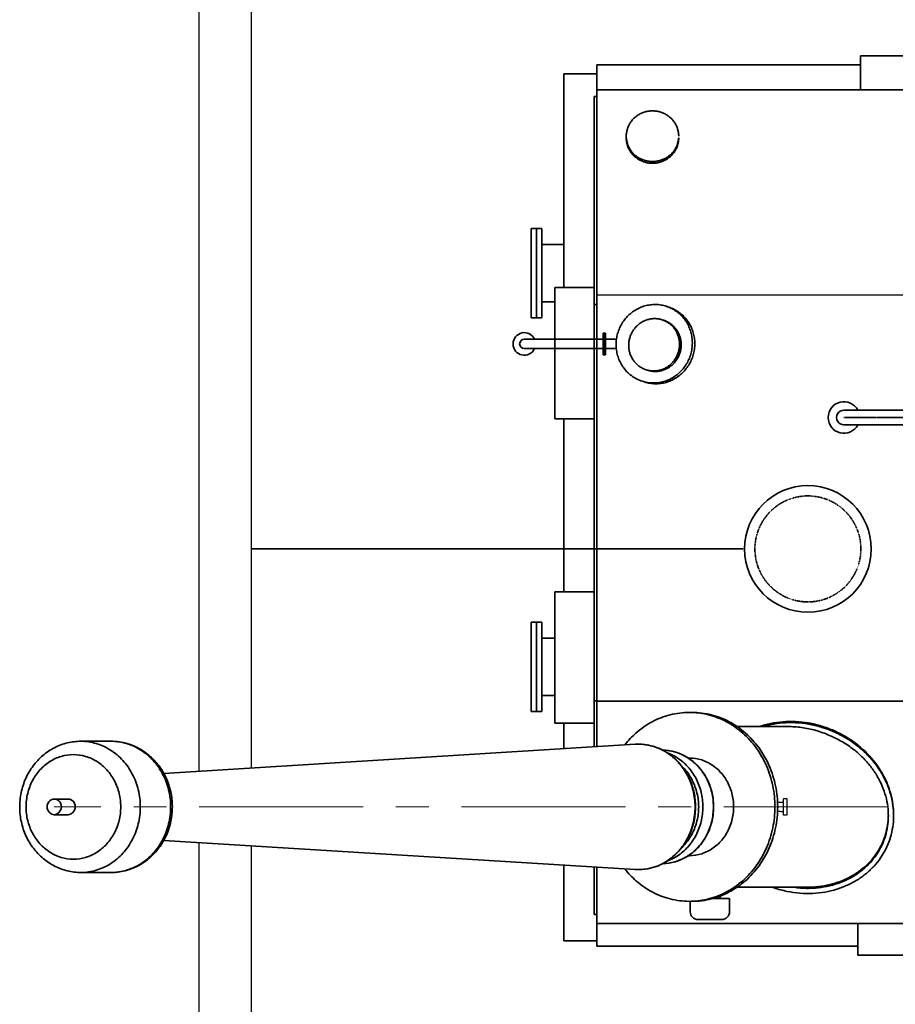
# Model space of a CAD drawing. Header units: inches. Extents: x -341304 to 31571016, y -692717 to 2132253.
# Tile 236 of 256: x 739504 to 742843, y -293219 to -289466. Entities that reach past the tile are written whole.
import ezdxf

# ---------------------------------------------------------------- set-up
doc = ezdxf.new("R2010")
doc.units = ezdxf.units.IN
doc.header["$MEASUREMENT"] = 0
for name, pattern in [('ACISOWELD', [3, 2, -1]), ('CENTER', [2, 1.25, -0.25, 0.25, -0.25]), ('CENTRE', [1.5, 0.75, -0.25, 0.25, -0.25]), ('HIDDEN', [0.375, 0.25, -0.125])]:
    doc.linetypes.add(name, pattern=pattern)

# ---------------------------------------------------------------- blocks, each defined once
blk = doc.blocks.new('tyyyy')
at = {"color": 230, "ltscale": 100}
for p, q in [((-1274902.3, 585385.3), (-1274902.3, 589432.2)), ((-1274702.3, 585397.7), (-1274702.3, 589232.2)), ((-1274902.3, 583363.7), (-1274902.3, 585113.1)), ((-1274702.3, 583563.7), (-1274702.3, 585100.8))]:
    blk.add_line(p, q, dxfattribs=at)
at = {"color": 230, "linetype": 'Continuous', "lineweight": 35}
for p, q in [((-1272381, 588112.2), (-1272381, 587982.4)), ((-1272381, 588112.2), (-1271881, 588112.2)), ((-1273386, 585478.8), (-1273386, 588077.2)), ((-1272381, 588077.2), (-1273386, 588077.2)), ((-1273511, 587228.2), (-1273511, 588043.2)), ((-1273386, 588043.2), (-1273511, 588043.2)), ((-1271193.7, 587982.4), (-1273386, 587982.4)), ((-1273396, 585478.2), (-1273396, 587957.2)), ((-1273386, 587957.2), (-1273396, 587957.2)), ((-1273273.5, 587798.8), (-1273273.5, 587805.3)), ((-1273636, 587453.2), (-1273616, 587453.2)), ((-1273636, 587113.2), (-1273636, 587453.2)), ((-1273616, 587113.2), (-1273616, 587453.2)), ((-1273596, 587453.2), (-1273616, 587453.2)), ((-1273616, 587113.2), (-1273616, 587453.2)), ((-1273596, 587113.2), (-1273596, 587453.2)), ((-1273511, 587392.7), (-1273596, 587392.7)), ((-1273546, 587228.2), (-1273546, 586728.2)), ((-1273546, 587228.2), (-1273396, 587228.2)), ((-1270575.8, 587197.9), (-1273386, 587200.9)), ((-1273546, 587173.7), (-1273596, 587173.7)), ((-1273386, 587164.2), (-1273396, 587164.2)), ((-1273111.5, 587154.1), (-1273120.8, 587157.1)), ((-1273636, 587113.2), (-1273616, 587113.2)), ((-1273596, 587113.2), (-1273616, 587113.2)), ((-1273130.4, 587103.6), (-1273136.5, 587105.6)), ((-1273191.8, 586913.2), (-1273197.9, 586915.2)), ((-1273203.6, 586868.6), (-1273212.9, 586871.6)), ((-1266070.3, 586761.2), (-1272443.7, 586761.2)), ((-1273546, 586728.2), (-1273396, 586728.2)), ((-1273511, 586068.2), (-1273511, 586728.2)), ((-1265985.7, 586705.2), (-1272443.7, 586705.2)), ((-1273546, 585568.2), (-1273546, 586068.2)), ((-1273546, 586068.2), (-1273396, 586068.2)), ((-1273636, 585953.2), (-1273616, 585953.2)), ((-1273636, 585613.2), (-1273636, 585953.2)), ((-1273616, 585613.2), (-1273616, 585953.2)), ((-1273596, 585953.2), (-1273616, 585953.2)), ((-1273616, 585613.2), (-1273616, 585953.2)), ((-1273596, 585613.2), (-1273596, 585953.2)), ((-1273546, 585892.7), (-1273596, 585892.7)), ((-1273546, 585673.7), (-1273596, 585673.7)), ((-1273386, 585653.4), (-1273396, 585653.4)), ((-1265376, 585652.2), (-1273386, 585652.2)), ((-1273636, 585613.2), (-1273616, 585613.2)), ((-1273596, 585613.2), (-1273616, 585613.2)), ((-1273546, 585568.2), (-1273396, 585568.2)), ((-1273511, 585471.1), (-1273511, 585568.2)), ((-1272854.4, 585555.2), (-1272655.9, 585555.2)), ((-1275237.2, 585499.2), (-1275352.9, 585499.2)), ((-1273239.7, 585487.8), (-1275036.8, 585377)), ((-1273227.6, 585488.2), (-1273239.7, 585487.8)), ((-1273033, 585435.5), (-1273038.7, 585435.5)), ((-1275401.4, 585279.2), (-1275454.3, 585279.2)), ((-1275401.4, 585219.2), (-1275454.3, 585219.2)), ((-1273239.7, 585010.7), (-1275036.8, 585121.4)), ((-1273033, 585063), (-1273038.7, 585063)), ((-1273511, 584738.2), (-1273511, 585027.4)), ((-1273396, 584838.7), (-1273396, 585020.3)), ((-1273386, 584718.7), (-1273386, 585019.7)), ((-1273239.7, 585010.7), (-1273227.6, 585010.3)), ((-1275237.2, 584999.2), (-1275352.9, 584999.2)), ((-1272402.6, 584987.8), (-1272402.6, 584992.3)), ((-1272850.6, 584943.2), (-1272580.8, 584943.2)), ((-1273386, 584838.7), (-1273396, 584838.7)), ((-1269455.2, 584804.2), (-1273386, 584804.2)), ((-1272391, 584683.7), (-1272391, 584804.2)), ((-1273386, 584738.2), (-1273511, 584738.2)), ((-1272391, 584718.7), (-1273386, 584718.7)), ((-1271871, 584683.7), (-1272391, 584683.7))]:
    blk.add_line(p, q, dxfattribs=at)
at = {"color": 230, "lineweight": 35}
for p, q in [((-1273662.2, 587031.3), (-1273361.4, 587031.3)), ((-1273361.4, 586972.1), (-1273361.4, 587055.2)), ((-1273353.2, 587055.2), (-1273361.4, 587055.2)), ((-1273357.3, 586972.1), (-1273357.3, 587055.2)), ((-1273353.2, 586972.1), (-1273353.2, 587055.2)), ((-1273353.2, 587031.3), (-1273310.9, 587031.3)), ((-1273662.2, 586996), (-1273361.4, 586996)), ((-1273353.2, 586996), (-1273311.4, 586996)), ((-1273353.2, 586972.1), (-1273361.4, 586972.1)), ((-1272945.1, 584899.5), (-1272879.8, 584899.5)), ((-1272915.6, 584899.5), (-1272915.6, 584909.1)), ((-1272879.8, 584849.8), (-1272879.8, 584899.5)), ((-1273029.8, 584849.8), (-1273029.8, 584889.3)), ((-1272999.8, 584819.8), (-1272909.8, 584819.8))]:
    blk.add_line(p, q, dxfattribs=at)
at = {"color": 230, "linetype": 'CENTER', "lineweight": 35}
blk.add_line((-1265618.8, 586733.2), (-1272443.7, 586733.2), dxfattribs=at)
at = {"color": 230, "linetype": 'CENTRE', "lineweight": 35, "ltscale": 2500}
blk.add_line((-1274702.3, 586232.4), (-1255686, 586232.4), dxfattribs=at)
at = {"color": 230, "linetype": 'ACISOWELD', "lineweight": 30}
for p, q in [((-1272696.4, 585266.7), (-1272674.6, 585266.8)), ((-1272696.4, 585232.3), (-1272674.6, 585232.2))]:
    blk.add_line(p, q, dxfattribs=at)
at = {"color": 230, "linetype": 'CENTER', "lineweight": 13, "ltscale": 500}
blk.add_line((-1272276.5, 585249.5), (-1275454.3, 585249.5), dxfattribs=at)
at = {"color": 230, "linetype": 'ACISOWELD', "lineweight": 30, "flags": 128}
blk.add_lwpolyline([(-1272674.6, 585281.2), (-1272661.4, 585281.2), (-1272661.4, 585217.8), (-1272674.6, 585217.8)], close=True, dxfattribs=at)
at = {"color": 230, "linetype": 'Continuous', "lineweight": 35}
blk.add_circle((-1272581, 586232.4), 241.5, dxfattribs=at)
at = {"color": 230, "linetype": 'HIDDEN', "lineweight": 35, "ltscale": 0.5}
blk.add_circle((-1272581, 586232.4), 202, dxfattribs=at)
at = {"color": 230, "lineweight": 35}
for centre, radius, start, end in [((-1273662.2, 587013.7), 43, 24.2709, 335.7291), ((-1273662.2, 587013.7), 17.7, 90, 270), ((-1272443.7, 586733.2), 60.1, 27.7739, 332.2261), ((-1272999.8, 584849.8), 30, 180, 270), ((-1272909.8, 584849.8), 30, 270, 0)]:
    blk.add_arc(centre, radius, start, end, dxfattribs=at)
at = {"color": 230, "linetype": 'Continuous', "lineweight": 35}
blk.add_arc((-1272443.7, 586733.2), 28, 88.7946, 271.2054, dxfattribs=at)
for points, start_tangent, end_tangent in [([(-1273173.5, 587901.9), (-1273187.7, 587900.9), (-1273201.7, 587898), (-1273215, 587893.2), (-1273227.6, 587886.6), (-1273239, 587878.3), (-1273249.1, 587868.5), (-1273257.6, 587857.5), (-1273264.5, 587845.4), (-1273269.4, 587832.5), (-1273272.5, 587819), (-1273273.5, 587805.3)], (-1, 0), (0, -1)), ([(-1273073.5, 587805.3), (-1273074.5, 587819), (-1273077.5, 587832.5), (-1273082.5, 587845.4), (-1273089.4, 587857.5), (-1273097.9, 587868.5), (-1273108, 587878.3), (-1273119.4, 587886.6), (-1273132, 587893.2), (-1273145.3, 587898), (-1273159.3, 587900.9), (-1273173.5, 587901.9)], (0, 1), (-1, 0)), ([(-1273273.5, 587805.3), (-1273273.3, 587798.8)], (0, -1), (0.069155, -0.997606)), ([(-1273273.5, 587798.8), (-1273272.5, 587785.1), (-1273269.4, 587771.6), (-1273264.5, 587758.7), (-1273257.6, 587746.6), (-1273249.1, 587735.6), (-1273239, 587725.8), (-1273227.6, 587717.6), (-1273215, 587711), (-1273201.7, 587706.1), (-1273187.7, 587703.2), (-1273173.5, 587702.2)], (0, -1), (1, 0)), ([(-1273273.3, 587798.8), (-1273272.5, 587791.5), (-1273269.4, 587778.1), (-1273264.5, 587765.2), (-1273257.6, 587753.1), (-1273249.1, 587742), (-1273239, 587732.3), (-1273227.6, 587724), (-1273215, 587717.4), (-1273201.7, 587712.6), (-1273187.7, 587709.7), (-1273173.5, 587708.7)], (0.069155, -0.997606), (1, 0)), ([(-1273173.5, 587702.2), (-1273159.3, 587703.2), (-1273145.3, 587706.1), (-1273132, 587711), (-1273119.4, 587717.6), (-1273108, 587725.8), (-1273097.9, 587735.6), (-1273089.4, 587746.6), (-1273082.5, 587758.7), (-1273077.5, 587771.6), (-1273074.5, 587785.1), (-1273073.5, 587798.8)], (1, 0), (0, 1)), ([(-1273173.5, 587708.7), (-1273159.3, 587709.7), (-1273145.3, 587712.6), (-1273132, 587717.4), (-1273119.4, 587724), (-1273108, 587732.3), (-1273097.9, 587742), (-1273089.4, 587753.1), (-1273082.5, 587765.2), (-1273077.5, 587778.1), (-1273074.5, 587791.5), (-1273073.7, 587798.8)], (1, 0), (0.069155, 0.997606)), ([(-1273304.7, 587058.8), (-1273296.8, 587078.7), (-1273286.2, 587097.3), (-1273273.1, 587114.1), (-1273257.9, 587129), (-1273240.9, 587141.5), (-1273222.3, 587151.4), (-1273202.6, 587158.5), (-1273182.2, 587162.7), (-1273161.5, 587163.9), (-1273140.9, 587162), (-1273120.8, 587157.1)], (0.306991, 0.951712), (0.951712, -0.306991)), ([(-1273120.8, 587157.1), (-1273111.7, 587153.8)], (0.951712, -0.306991), (0.928204, -0.372071)), ([(-1273111.7, 587153.8), (-1273101.6, 587149.3), (-1273083.8, 587138.8), (-1273067.7, 587125.7), (-1273053.5, 587110.4), (-1273041.7, 587093.1), (-1273032.5, 587074.2), (-1273025.9, 587054.1), (-1273022.3, 587033.2), (-1273021.6, 587011.9), (-1273023.8, 586990.6), (-1273028.9, 586969.9)], (0.928204, -0.372071), (-0.306991, -0.951712)), ([(-1273111.5, 587154.1), (-1273092.4, 587146.4), (-1273074.6, 587135.8), (-1273058.4, 587122.8), (-1273044.3, 587107.4), (-1273032.5, 587090.1), (-1273023.2, 587071.2), (-1273016.7, 587051.1), (-1273013, 587030.2), (-1273012.3, 587008.9), (-1273014.6, 586987.7), (-1273019.7, 586966.9)], (0.951712, -0.306991), (-0.306991, -0.951712)), ([(-1273259.2, 587040), (-1273253.8, 587053.3), (-1273246.8, 587065.7), (-1273238.1, 587076.9), (-1273228, 587086.8), (-1273216.6, 587095.1), (-1273204.2, 587101.7), (-1273191.1, 587106.5), (-1273177.5, 587109.3), (-1273163.7, 587110.1), (-1273149.9, 587108.8), (-1273136.5, 587105.6)], (0.306991, 0.951712), (0.951712, -0.306991)), ([(-1273136.5, 587105.6), (-1273130.5, 587103.4)], (0.951712, -0.306991), (0.928204, -0.372071)), ([(-1273130.5, 587103.4), (-1273123.8, 587100.4), (-1273111.9, 587093.3), (-1273101.1, 587084.6), (-1273091.7, 587074.4), (-1273083.8, 587062.9), (-1273077.6, 587050.3), (-1273073.3, 587036.9), (-1273070.9, 587023), (-1273070.4, 587008.7), (-1273071.9, 586994.6), (-1273075.3, 586980.7)], (0.928204, -0.372071), (-0.306991, -0.951712)), ([(-1273130.4, 587103.6), (-1273117.6, 587098.4), (-1273105.7, 587091.4), (-1273095, 587082.7), (-1273085.5, 587072.4), (-1273077.7, 587060.9), (-1273071.5, 587048.3), (-1273067.1, 587034.9), (-1273064.7, 587021), (-1273064.2, 587006.8), (-1273065.7, 586992.6), (-1273069.1, 586978.7)], (0.951712, -0.306991), (-0.306991, -0.951712)), ([(-1273212.9, 586871.6), (-1273232, 586879.4), (-1273249.9, 586889.9), (-1273266, 586903), (-1273280.1, 586918.3), (-1273291.9, 586935.6), (-1273301.2, 586954.5), (-1273307.7, 586974.6), (-1273311.4, 586995.5), (-1273312.1, 587016.8), (-1273309.9, 587038.1), (-1273304.7, 587058.8)], (-0.951712, 0.306991), (0.306991, 0.951712)), ([(-1273197.9, 586915.2), (-1273210.7, 586920.4), (-1273222.6, 586927.4), (-1273233.3, 586936.1), (-1273242.8, 586946.4), (-1273250.6, 586957.9), (-1273256.8, 586970.5), (-1273261.2, 586983.9), (-1273263.6, 586997.8), (-1273264.1, 587012), (-1273262.6, 587026.2), (-1273259.2, 587040)], (-0.951712, 0.306991), (0.306991, 0.951712)), ([(-1273028.9, 586969.9), (-1273036.9, 586950), (-1273047.5, 586931.5), (-1273060.5, 586914.6), (-1273075.7, 586899.8), (-1273092.8, 586887.3), (-1273111.3, 586877.3), (-1273131, 586870.2), (-1273151.4, 586866), (-1273172.2, 586864.9), (-1273192.8, 586866.7), (-1273203.6, 586868.9)], (-0.306991, -0.951712), (-0.970664, 0.240441)), ([(-1273019.7, 586966.9), (-1273027.7, 586947), (-1273038.3, 586928.5), (-1273051.3, 586911.6), (-1273066.5, 586896.8), (-1273083.5, 586884.3), (-1273102.1, 586874.4), (-1273121.8, 586867.2), (-1273142.2, 586863), (-1273162.9, 586861.9), (-1273183.5, 586863.7), (-1273203.6, 586868.6)], (-0.306991, -0.951712), (-0.951712, 0.306991)), ([(-1273069.1, 586978.7), (-1273074.4, 586965.5), (-1273081.5, 586953.1), (-1273090.2, 586941.9), (-1273100.3, 586932), (-1273111.7, 586923.7), (-1273124.1, 586917.1), (-1273137.2, 586912.3), (-1273150.8, 586909.5), (-1273164.6, 586908.7), (-1273178.4, 586910), (-1273191.8, 586913.2)], (-0.306991, -0.951712), (-0.951712, 0.306991)), ([(-1273075.3, 586980.7), (-1273080.6, 586967.5), (-1273087.7, 586955.1), (-1273096.4, 586943.9), (-1273106.5, 586934), (-1273117.9, 586925.7), (-1273130.2, 586919), (-1273143.3, 586914.3), (-1273157, 586911.5), (-1273170.8, 586910.7), (-1273184.5, 586912), (-1273191.7, 586913.4)], (-0.306991, -0.951712), (-0.970664, 0.240441)), ([(-1273191.7, 586913.4), (-1273197.9, 586915.2)], (-0.970664, 0.240441), (-0.951712, 0.306991)), ([(-1273203.6, 586868.9), (-1273212.9, 586871.6)], (-0.970664, 0.240441), (-0.951712, 0.306991)), ([(-1273033, 585609.2), (-1273105.6, 585600.2), (-1273174.6, 585573.6), (-1273236.4, 585530.7), (-1273278.5, 585486.3)], (-1, 0), (-0.621519, -0.783399)), ([(-1273033, 585609.2), (-1273022.6, 585609)], (1, 0), (0.999366, -0.03561)), ([(-1273022.6, 585609), (-1272960.4, 585600.2), (-1272891.4, 585573.6), (-1272829.6, 585530.7), (-1272777.9, 585473.7), (-1272739, 585405.4), (-1272714.9, 585329.3), (-1272706.7, 585249.2), (-1272714.9, 585169.1), (-1272739, 585093), (-1272777.9, 585024.8), (-1272829.6, 584967.8), (-1272891.4, 584924.9), (-1272960.4, 584898.3), (-1273022.6, 584889.4)], (0.999366, -0.03561), (-0.999366, -0.03561)), ([(-1273022.4, 585609.2), (-1272949.8, 585600.2), (-1272880.9, 585573.6), (-1272819, 585530.7), (-1272767.4, 585473.7), (-1272728.5, 585405.4), (-1272704.4, 585329.3), (-1272696.2, 585249.2), (-1272704.4, 585169.1), (-1272728.5, 585093), (-1272767.4, 585024.8), (-1272819, 584967.8), (-1272880.9, 584924.9), (-1272949.8, 584898.3), (-1273022.4, 584889.2)], (1, 0), (-1, 0)), ([(-1272763.4, 585556.2), (-1272756.2, 585558.5), (-1272711.6, 585569.2), (-1272664.6, 585574.3), (-1272615.8, 585573.5), (-1272566.4, 585566.7), (-1272517.4, 585553.6), (-1272470.1, 585534.5), (-1272425.6, 585509.9), (-1272384.9, 585480.3), (-1272349, 585446.7), (-1272318.5, 585409.8), (-1272293.8, 585370.5), (-1272275.1, 585329.9), (-1272262.4, 585288.5), (-1272255.6, 585247.2), (-1272254.3, 585219.6)], (0.949191, 0.314702), (0.000003, -1)), ([(-1272749.9, 585555.9), (-1272711.6, 585564.7), (-1272664.6, 585569.8), (-1272615.8, 585569.1), (-1272566.4, 585562.2), (-1272517.4, 585549.1), (-1272470.1, 585530), (-1272425.6, 585505.4), (-1272384.9, 585475.9), (-1272349, 585442.2), (-1272318.5, 585405.3), (-1272293.8, 585366.1), (-1272275.1, 585325.4), (-1272262.4, 585284), (-1272255.6, 585242.8), (-1272254.4, 585219.6)], (0.961035, 0.276428), (0.015223, -0.999884)), ([(-1272656, 585555.2), (-1272645.4, 585555.1), (-1272591.5, 585549.7), (-1272537.7, 585536.5), (-1272485.8, 585515.8)], (1, 0.00015), (0.899861, -0.436176)), ([(-1275352.9, 585499.2), (-1275404.3, 585493.1), (-1275453.4, 585474.8), (-1275497.8, 585445.1), (-1275535, 585405.4), (-1275563.1, 585357.5), (-1275580.4, 585304), (-1275586, 585247.7), (-1275579.8, 585191.7), (-1275562.1, 585138.8), (-1275533.9, 585091.6), (-1275496.9, 585052.6), (-1275452.9, 585023.4), (-1275404.1, 585005.3), (-1275352.9, 584999.2)], (-1, 0), (1, 0)), ([(-1275352.9, 585499.2), (-1275294.2, 585490.7), (-1275239.6, 585465.7), (-1275192.7, 585426), (-1275156.7, 585374.2), (-1275134, 585313.9), (-1275126.3, 585249.2), (-1275134, 585184.5), (-1275156.7, 585124.2), (-1275192.7, 585072.5), (-1275239.6, 585032.7), (-1275294.2, 585007.8), (-1275352.9, 584999.2)], (1, 0), (-1, 0)), ([(-1275237.2, 584999.2), (-1275185.8, 585005.4), (-1275136.7, 585023.6), (-1275092.3, 585053.4), (-1275055.1, 585093.1), (-1275027, 585141), (-1275009.7, 585194.5), (-1275004.1, 585250.7), (-1275010.3, 585306.8), (-1275028, 585359.7), (-1275056.2, 585406.8), (-1275093.2, 585445.9), (-1275137.2, 585475.1), (-1275186, 585493.1), (-1275237.2, 585499.2)], (1, 0), (-1, 0)), ([(-1275237.2, 585499.2), (-1275178.6, 585490.7), (-1275123.9, 585465.7), (-1275077, 585426), (-1275041, 585374.2), (-1275018.4, 585313.9), (-1275010.6, 585249.2), (-1275018.4, 585184.5), (-1275041, 585124.2), (-1275077, 585072.5), (-1275123.9, 585032.7), (-1275178.6, 585007.8), (-1275237.2, 584999.2)], (1, 0), (-1, 0)), ([(-1272485.8, 585515.8), (-1272478.9, 585512.5), (-1272436.5, 585489.1), (-1272397.9, 585461), (-1272363.8, 585429), (-1272334.8, 585394), (-1272311.5, 585357), (-1272293.8, 585318.6), (-1272281.9, 585279.7), (-1272275.5, 585241), (-1272274.3, 585215.1)], (0.911163, -0.412046), (0.000004, -1)), ([(-1273227.6, 585488.2), (-1273174.4, 585480.8)], (1, 0), (0.963068, -0.269259)), ([(-1273227.5, 585010.3), (-1273179.1, 585016.3), (-1273133.1, 585033.9), (-1273091.7, 585062.3), (-1273057.1, 585100.1), (-1273031.1, 585145.5), (-1273014.9, 585196.2), (-1273009.5, 585249.5), (-1273015, 585302.8), (-1273031.3, 585353.3), (-1273057.3, 585398.6), (-1273091.9, 585436.3), (-1273133.2, 585464.7), (-1273179.1, 585482.2), (-1273227.5, 585488.2)], (1, 0), (-1, 0)), ([(-1273174.4, 585480.8), (-1273171.6, 585480), (-1273119.4, 585456.2), (-1273074.5, 585418.2), (-1273040.1, 585368.7), (-1273018.5, 585311.1), (-1273011.1, 585249.2), (-1273018.5, 585187.4), (-1273040.1, 585129.8), (-1273074.5, 585080.3), (-1273119.4, 585042.3), (-1273171.6, 585018.4), (-1273174.4, 585017.7)], (0.963068, -0.269259), (-0.963059, -0.26929)), ([(-1273045.8, 585440.8), (-1273090.1, 585459.2), (-1273134.3, 585465.4)], (-0.866685, 0.498856), (-0.999877, 0.01571)), ([(-1273134.1, 585465.4), (-1273086.3, 585458.1), (-1273039.1, 585436.5)], (0.999861, -0.016698), (0.843383, -0.537312)), ([(-1273117.2, 585455), (-1273079.3, 585436.5), (-1273038.7, 585402.1), (-1273007.6, 585357.3), (-1272988, 585305.2), (-1272981.3, 585249.2), (-1272988, 585193.3), (-1273007.6, 585141.1), (-1273038.7, 585096.3), (-1273079.3, 585062), (-1273117.2, 585043.4)], (0.942248, -0.334916), (-0.942265, -0.334869)), ([(-1275381.3, 585448.4), (-1275428, 585441.6), (-1275471.5, 585421.7), (-1275508.9, 585390), (-1275537.6, 585348.8), (-1275555.6, 585300.8), (-1275561.8, 585249.2), (-1275555.6, 585197.7), (-1275537.6, 585149.7), (-1275508.9, 585108.4), (-1275471.5, 585076.8), (-1275428, 585056.9), (-1275381.3, 585050.1)], (-1, 0), (1, 0)), ([(-1275381.3, 585448.4), (-1275334.6, 585441.6), (-1275291.1, 585421.7), (-1275253.7, 585390), (-1275225, 585348.8), (-1275207, 585300.8), (-1275200.8, 585249.2), (-1275207, 585197.7), (-1275225, 585149.7), (-1275253.7, 585108.4), (-1275291.1, 585076.8), (-1275334.6, 585056.9), (-1275381.3, 585050.1)], (1, 0), (-1, 0)), ([(-1273034.4, 585433.7), (-1273045.8, 585440.8)], (-0.829925, 0.557875), (-0.866685, 0.498856)), ([(-1273039.1, 585436.5), (-1273034.7, 585433.6)], (0.843383, -0.537312), (0.828366, -0.560187)), ([(-1273034.7, 585433.6), (-1272998.5, 585402.1), (-1272967.3, 585357.3), (-1272947.8, 585305.2), (-1272941.1, 585249.2), (-1272947.8, 585193.3), (-1272967.3, 585141.1), (-1272998.5, 585096.3), (-1273034.7, 585064.9)], (0.828366, -0.560187), (-0.828366, -0.560187)), ([(-1273034.4, 585064.8), (-1273006.7, 585087.3), (-1272975.2, 585126.4), (-1272953.1, 585172.6), (-1272941.7, 585223.3), (-1272941.8, 585275.5), (-1272953.2, 585326.1), (-1272975.3, 585372.3), (-1273006.8, 585411.2), (-1273034.4, 585433.7)], (0.829929, 0.557869), (-0.829925, 0.557875)), ([(-1273033, 585435.5), (-1272985.5, 585427.9), (-1272941.8, 585405.9), (-1272905.5, 585371.2), (-1272879.5, 585326.6), (-1272866, 585275.7), (-1272866, 585222.7), (-1272879.5, 585171.9), (-1272905.5, 585127.3), (-1272941.8, 585092.6), (-1272985.5, 585070.6), (-1273033, 585063)], (1, 0), (-1, 0)), ([(-1273056.5, 585398.7), (-1273051.6, 585393.6), (-1273022.2, 585351.3), (-1273003.8, 585302.1), (-1272997.4, 585249.2), (-1273003.8, 585196.4), (-1273022.2, 585147.2), (-1273051.6, 585104.9), (-1273056.4, 585099.8)], (0.698226, -0.715877), (-0.697862, -0.716232)), ([(-1275454.3, 585279.2), (-1275475.5, 585267.9), (-1275480.8, 585242.6), (-1275454.3, 585219.2)], (-1, 0), (1, 0)), ([(-1275454.3, 585279.2), (-1275433, 585267.9), (-1275427.8, 585242.6), (-1275454.3, 585219.2)], (1, 0), (-1, 0)), ([(-1275401.4, 585279.2), (-1275380.2, 585267.9), (-1275374.9, 585242.6), (-1275401.4, 585219.2)], (1, 0), (-1, 0)), ([(-1272274.4, 585215.2), (-1272274.6, 585207.4), (-1272278.9, 585170.5), (-1272288.1, 585135), (-1272302.1, 585101.4), (-1272320.7, 585070), (-1272343.8, 585041.1), (-1272371.1, 585015.1), (-1272402.6, 584992.3)], (-0.016408, -0.999865), (-0.848104, -0.52983)), ([(-1272274.3, 585215.1), (-1272274.6, 585202.9), (-1272278.9, 585166), (-1272288.1, 585130.5), (-1272302.1, 585096.9), (-1272320.7, 585065.5), (-1272343.8, 585036.6), (-1272371.1, 585010.6), (-1272402.6, 584987.8)], (0.000004, -1), (-0.848104, -0.52983)), ([(-1272254.3, 585215.1), (-1272254.6, 585202), (-1272259.2, 585162.5), (-1272269.1, 585124.4), (-1272284.1, 585088.4), (-1272304.1, 585054.6), (-1272328.8, 585023.6), (-1272358.1, 584995.8), (-1272391.8, 584971.4)], (0.000003, -1), (-0.847775, -0.530357)), ([(-1272254.4, 585219.6), (-1272254.3, 585215.1)], (0.015223, -0.999884), (0.000003, -1)), ([(-1273134.3, 585033), (-1273090, 585039.3), (-1273045.7, 585057.7)], (0.999881, 0.015443), (0.866535, 0.499116)), ([(-1273039.1, 585062), (-1273086.3, 585040.4), (-1273134.2, 585033)], (-0.843383, -0.537312), (-0.999865, -0.01641)), ([(-1273045.7, 585057.7), (-1273034.4, 585064.8)], (0.866535, 0.499116), (0.829929, 0.557869)), ([(-1273034.7, 585064.9), (-1273039.1, 585062)], (-0.828366, -0.560187), (-0.843383, -0.537312)), ([(-1273278.5, 585012.1), (-1273236.4, 584967.8), (-1273174.6, 584924.9), (-1273105.6, 584898.3), (-1273033, 584889.2)], (0.621519, -0.783399), (1, 0)), ([(-1273174.4, 585017.7), (-1273227.6, 585010.3)], (-0.963059, -0.26929), (-1, 0)), ([(-1272391.8, 584971.4), (-1272429.5, 584951.2), (-1272470.9, 584935.5), (-1272515.5, 584924.8), (-1272562.5, 584919.7), (-1272611.3, 584920.4), (-1272660.7, 584927.3), (-1272709.7, 584940.4), (-1272717.4, 584943.1)], (-0.847775, -0.530357), (-0.942338, 0.334662)), ([(-1272402.6, 584987.8), (-1272438, 584968.8), (-1272476.9, 584954.1), (-1272519, 584944), (-1272563.5, 584939.2), (-1272592.8, 584938.9)], (-0.847643, -0.530567), (-0.999481, 0.032203)), ([(-1272402.6, 584992.3), (-1272438, 584973.3), (-1272476.9, 584958.6), (-1272519, 584948.5), (-1272563.5, 584943.6), (-1272580.7, 584943.2)], (-0.847643, -0.530567), (-1, -0.000094)), ([(-1272592.8, 584938.9), (-1272609.7, 584939.9), (-1272634.9, 584942.7)], (-0.999481, 0.032203), (-0.989822, 0.142314)), ([(-1273022.6, 584889.4), (-1273033, 584889.2)], (-0.999366, -0.03561), (-1, 0))]:
    blk.add_spline(points, degree=3, dxfattribs=dict(at, start_tangent=start_tangent, end_tangent=end_tangent))
blk = doc.blocks.new('GT REV-02')
at = {"color": 7}
blk.add_blockref('tyyyy', (581940.3, -564041.7), dxfattribs=at)

msp = doc.modelspace()

# ---------------------------------------------------------------- block references
at = {"color": 230}
msp.add_blockref('GT REV-02', (1433150.1, -313674.2, 96251.3), dxfattribs=at)

doc.saveas('drawing.dxf')
